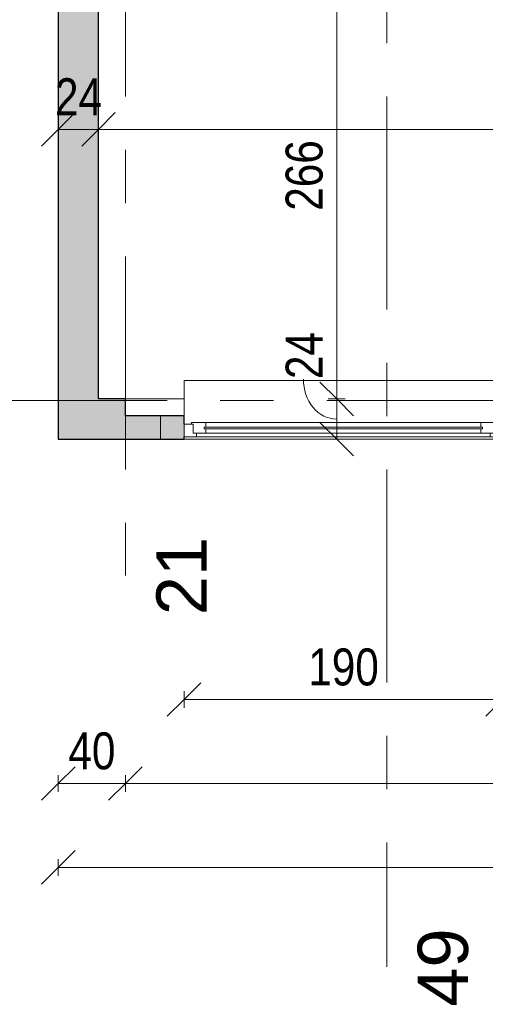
# Model space of a CAD drawing. Header units: centimetres. Extents: x -1743 to 21705, y -8842 to 3590.
# Tile 2 of 45: x -1276 to -998, y -228 to 358. Entities that reach past the tile are written whole.
import ezdxf

# ---------------------------------------------------------------- set-up
doc = ezdxf.new("R2010")
doc.units = ezdxf.units.CM
doc.linetypes.add('Oś', pattern=[222.25, 127, -31.75, 31.75, -31.75])
for name, color, linetype, lineweight in [('A-ANNO-DIMS', 211, 'Continuous', 13), ('A-ANNO-DIMS-100', 211, 'Continuous', 13), ('A-GLAZ', 151, 'Continuous', 13), ('A-WALL', 113, 'Continuous', 13), ('S-GRID', 1, 'Continuous', 13), ('S-GRID-IDEN', 1, 'Continuous', 13)]:
    doc.layers.add(name, color=color, linetype=linetype, lineweight=lineweight)
doc.styles.add('Arial Narrow_2', font='ARIALN.TTF', dxfattribs={"height": 22})
doc.styles.add('Arial_1', font='arial.ttf', dxfattribs={"height": 30})
doc.dimstyles.new('Diagonal_1_100__0_1_', dxfattribs={"dimscale": 30.48, "dimtxt": 22.515481, "dimasz": 0.656168, "dimexe": 0.164042, "dimexo": 0.0625, "dimgap": 0.065617, "dimtad": 1, "dimdec": 1, "dimrnd": 0.1, "dimdsep": 46, "dimtxsty": 'Arial Narrow_2', "dimblk1": 'OBLIQUE', "dimblk2": 'OBLIQUE', "dimsah": 1, "dimcen": 0.09, "dimazin": 0, "dimtfac": 1, "dimtdec": 4, "dimtix": 1, "dimtmove": 1, "dimatfit": 3, "dimfxl": 0.164042, "dimfxlon": 1, "dimtvp": 1, "dimtolj": 1, "dimtzin": 0, "dimarcsym": 2})
doc.dimstyles.new('Diagonal_1_100__0_1__1', dxfattribs={"dimscale": 30.48, "dimtxt": 22.515481, "dimasz": 0.656168, "dimexe": 0.164042, "dimexo": 0.0625, "dimgap": 0.065617, "dimtad": 1, "dimdec": 1, "dimrnd": 0.1, "dimdsep": 46, "dimtxsty": 'Arial Narrow_2', "dimblk1": 'OBLIQUE', "dimblk2": 'OBLIQUE', "dimsah": 1, "dimcen": 0.09, "dimazin": 0, "dimtfac": 1, "dimtdec": 4, "dimtix": 1, "dimtmove": 0, "dimatfit": 3, "dimfxl": 0.164042, "dimfxlon": 1, "dimtvp": 1, "dimtolj": 1, "dimtzin": 0, "dimarcsym": 2})

# ---------------------------------------------------------------- blocks, each defined once
blk = doc.blocks.new('Pawilon E_rvt-1-5_piętro III __10_50 m_ - stan istniejący')
at = {"layer": 'S-GRID', "linetype": 'Oś'}
for p, q in [((-1056.62, 534.83), (-1056.62, -206.1)), ((368.01, 131.33), (-1702.93, 131.33))]:
    blk.add_line(p, q, dxfattribs=at)
at = {"layer": 'S-GRID-IDEN', "insert": (-1023.12, -206.43), "char_height": 30, "width": 48.3, "attachment_point": 5, "rotation": 90, "line_spacing_factor": 0.936439, "style": 'Arial_1'}
blk.add_mtext('\\pxqc,t4.23333,8.46667,12.7,16.93333,21.16667,25.4,29.63333,33.86667,38.1,42.33333,46.56667,50.8,55.03333,59.26667,63.5,67.73333,71.96667,76.2,80.43333,84.66667,88.9,93.13333,97.36667,101.6,105.83333,110.06667,114.3,118.53333,122.76667,127,131.23333,135.46667;{49}', dxfattribs=at)
blk = doc.blocks.new('Okno - automatyczna etykieta - 190x181  _nietypowy podział_-2208509-5_piętro III __10_50 m_ - stan istniejący')
at = {"layer": 'A-GLAZ'}
for p, q in [((-87.5, 5.5), (-95, 5.5)), ((-95, 5.5), (-95, -2)), ((-95, 5.5), (95, 5.5)), ((-82, 3.5), (-89.5, 3.5)), ((-89.5, 3.5), (-89.5, -2)), ((-89.5, -2), (-89.5, 3.5)), ((-89.5, 3.5), (-87.5, 3.5)), ((-87.5, 3.5), (-87.5, 5.5)), ((87.5, 5.5), (-87.5, 5.5)), ((83, 0.75), (-83, 0.75)), ((-83, 0.75), (-83, -0.25)), ((-83, -0.25), (-83, 0.75)), ((-83, 0.75), (-82, 0.75)), ((-82, 0.75), (-82, 3.5)), ((82, 3.5), (-82, 3.5)), ((89.5, 3.5), (82, 3.5)), ((82, 3.5), (82, 0.75)), ((82, 0.75), (83, 0.75)), ((83, -0.25), (83, 0.75)), ((83, 0.75), (83, -0.25)), ((95, 5.5), (87.5, 5.5)), ((87.5, 5.5), (87.5, 3.5)), ((87.5, 3.5), (89.5, 3.5)), ((89.5, -2), (89.5, 3.5)), ((89.5, 3.5), (89.5, -2)), ((95, -2), (95, 5.5)), ((-95, -2), (-89.5, -2)), ((-89.5, -2), (-90.5, -2)), ((-90.5, -2), (-90.5, -3)), ((-90.5, -3), (-82, -3)), ((-83, -0.25), (83, -0.25)), ((-82, -0.25), (-83, -0.25)), ((-82, -3), (-82, -0.25)), ((82, -3), (-82, -3)), ((82, -0.25), (82, -3)), ((83, -0.25), (82, -0.25)), ((82, -3), (90.5, -3)), ((90.5, -2), (89.5, -2)), ((89.5, -2), (95, -2)), ((90.5, -3), (90.5, -2)), ((-95, -26), (-95, -7)), ((95, -7), (95, -26)), ((-95, -28), (-95, -26)), ((-95, -28), (95, -28)), ((95, -26), (95, -28))]:
    blk.add_line(p, q, dxfattribs=at)
blk = doc.blocks.new('DIMBLOCK1-5_piętro III __10_50 m_ - stan istniejący')
at = {"layer": 'A-ANNO-DIMS-100'}
for p, q in [((-1086.6, 132.33), (-1096.6, 142.33)), ((-1091.6, 132.33), (-1081.6, 132.33)), ((-1086.6, 132.33), (-1091.6, 132.33)), ((-1086.6, 108.33), (-1086.6, 132.33)), ((-1086.6, 132.33), (-1076.6, 122.33)), ((-1086.6, 108.33), (-1096.6, 118.33)), ((-1091.6, 108.33), (-1081.6, 108.33)), ((-1086.6, 108.33), (-1091.6, 108.33)), ((-1086.6, 108.33), (-1076.6, 98.33))]:
    blk.add_line(p, q, dxfattribs=at)
blk.add_ellipse((-1086.6, 144.15), major_axis=(0, 23.83), ratio=0.833973, start_param=1.570796, end_param=3.141593, dxfattribs=at)
at = {"layer": 'A-ANNO-DIMS-100', "color": 0, "insert": (-1117.04, 144.15), "char_height": 22, "width": 33.4516, "attachment_point": 1, "rotation": 90, "line_spacing_factor": 0.974696, "style": 'Arial Narrow_2'}
blk.add_mtext('24', dxfattribs=at)
blk = doc.blocks.new('_Oblique')
at = {"color": 0, "linetype": 'ByBlock', "lineweight": -2}
blk.add_line((-0.5, -0.5), (0.5, 0.5), dxfattribs=at)
blk = doc.blocks.new('DIMBLOCK2-5_piętro III __10_50 m_ - stan istniejący')
at = {"layer": 'A-ANNO-DIMS-100'}
for p, q in [((-1086.6, 398.33), (-1096.6, 408.33)), ((-1091.6, 398.33), (-1081.6, 398.33)), ((-1086.6, 398.33), (-1091.6, 398.33)), ((-1086.6, 132.33), (-1086.6, 398.33)), ((-1086.6, 398.33), (-1076.6, 388.33)), ((-1086.6, 132.33), (-1096.6, 142.33)), ((-1091.6, 132.33), (-1081.6, 132.33)), ((-1086.6, 132.33), (-1091.6, 132.33)), ((-1086.6, 132.33), (-1076.6, 122.33))]:
    blk.add_line(p, q, dxfattribs=at)
at = {"layer": 'A-ANNO-DIMS-100', "color": 0, "insert": (-1117.04, 244.42), "char_height": 22, "width": 50.1774, "attachment_point": 1, "rotation": 90, "line_spacing_factor": 0.974696, "style": 'Arial Narrow_2'}
blk.add_mtext('266', dxfattribs=at)
blk = doc.blocks.new('DIMBLOCK30-5_piętro III __10_50 m_ - stan istniejący')
at = {"layer": 'A-ANNO-DIMS-100'}
for p, q in [((-1228.62, 292.9), (-1218.62, 302.9)), ((-567.62, 292.9), (-557.62, 302.9)), ((-1228.62, 287.9), (-1228.62, 297.9)), ((-567.62, 287.9), (-567.62, 297.9)), ((-1228.62, 292.9), (-1238.62, 282.9)), ((-567.62, 292.9), (-1228.62, 292.9)), ((-1228.62, 292.9), (-1228.62, 287.9)), ((-567.62, 292.9), (-577.62, 282.9)), ((-567.62, 292.9), (-567.62, 287.9))]:
    blk.add_line(p, q, dxfattribs=at)
at = {"layer": 'A-ANNO-DIMS-100', "color": 0, "insert": (-919.03, 323.33), "char_height": 22, "width": 50.1774, "attachment_point": 1, "line_spacing_factor": 0.974696, "style": 'Arial Narrow_2'}
blk.add_mtext('661', dxfattribs=at)
blk = doc.blocks.new('DIMBLOCK31-5_piętro III __10_50 m_ - stan istniejący')
at = {"layer": 'A-ANNO-DIMS-100'}
for p, q in [((-1252.62, 292.9), (-1242.62, 302.9)), ((-1228.62, 292.9), (-1218.62, 302.9)), ((-1252.62, 287.9), (-1252.62, 297.9)), ((-1228.62, 287.9), (-1228.62, 297.9)), ((-1252.62, 292.9), (-1262.62, 282.9)), ((-1228.62, 292.9), (-1252.62, 292.9)), ((-1252.62, 292.9), (-1252.62, 287.9)), ((-1228.62, 292.9), (-1238.62, 282.9)), ((-1228.62, 292.9), (-1228.62, 287.9))]:
    blk.add_line(p, q, dxfattribs=at)
at = {"layer": 'A-ANNO-DIMS-100', "color": 0, "insert": (-1254.56, 323.33), "char_height": 22, "width": 33.4516, "attachment_point": 1, "line_spacing_factor": 0.974696, "style": 'Arial Narrow_2'}
blk.add_mtext('24', dxfattribs=at)
blk = doc.blocks.new('DIMBLOCK60-5_piętro III __10_50 m_ - stan istniejący')
at = {"layer": 'A-ANNO-DIMS-100'}
for p, q in [((-1252.62, -146.77), (-1242.62, -136.77)), ((1227.38, -146.77), (1237.38, -136.77)), ((-1252.62, -141.77), (-1252.62, -151.77)), ((-1252.62, -146.77), (-1252.62, -141.77)), ((1227.38, -141.77), (1227.38, -151.77)), ((1227.38, -146.77), (1227.38, -141.77)), ((-1252.62, -146.77), (-1262.62, -156.77)), ((-1252.62, -146.77), (1227.38, -146.77)), ((1227.38, -146.77), (1217.38, -156.77))]:
    blk.add_line(p, q, dxfattribs=at)
at = {"layer": 'A-ANNO-DIMS-100', "color": 0, "insert": (-40.5, -116.33), "char_height": 22, "width": 66.9031, "attachment_point": 1, "line_spacing_factor": 0.974696, "style": 'Arial Narrow_2'}
blk.add_mtext('2480', dxfattribs=at)
blk = doc.blocks.new('DIMBLOCK93-5_piętro III __10_50 m_ - stan istniejący')
at = {"layer": 'A-ANNO-DIMS-100'}
for p, q in [((-1177.62, -46.77), (-1167.62, -36.77)), ((-987.62, -46.77), (-977.62, -36.77)), ((-1177.62, -46.77), (-1187.62, -56.77)), ((-1177.62, -41.77), (-1177.62, -51.77)), ((-1177.62, -46.77), (-1177.62, -41.77)), ((-987.62, -46.77), (-1177.62, -46.77)), ((-987.62, -46.77), (-997.62, -56.77)), ((-987.62, -41.77), (-987.62, -51.77)), ((-987.62, -46.77), (-987.62, -41.77))]:
    blk.add_line(p, q, dxfattribs=at)
at = {"layer": 'A-ANNO-DIMS-100', "color": 0, "insert": (-1103.53, -16.33), "char_height": 22, "width": 50.1774, "attachment_point": 1, "line_spacing_factor": 0.974696, "style": 'Arial Narrow_2'}
blk.add_mtext('190', dxfattribs=at)
blk = doc.blocks.new('DIMBLOCK99-5_piętro III __10_50 m_ - stan istniejący')
at = {"layer": 'A-ANNO-DIMS-100'}
for p, q in [((-1212.62, -96.77), (-1202.62, -86.77)), ((-692.62, -96.77), (-682.62, -86.77)), ((-1212.62, -91.77), (-1212.62, -101.77)), ((-1212.62, -96.77), (-1212.62, -91.77)), ((-692.62, -91.77), (-692.62, -101.77)), ((-692.62, -96.77), (-692.62, -91.77)), ((-1212.62, -96.77), (-1222.62, -106.77)), ((-692.62, -96.77), (-1212.62, -96.77)), ((-692.62, -96.77), (-702.62, -106.77))]:
    blk.add_line(p, q, dxfattribs=at)
at = {"layer": 'A-ANNO-DIMS-100', "color": 0, "insert": (-973.53, -66.33), "char_height": 22, "width": 50.1774, "attachment_point": 1, "line_spacing_factor": 0.974696, "style": 'Arial Narrow_2'}
blk.add_mtext('520', dxfattribs=at)
blk = doc.blocks.new('DIMBLOCK100-5_piętro III __10_50 m_ - stan istniejący')
at = {"layer": 'A-ANNO-DIMS-100'}
for p, q in [((-1252.62, -96.77), (-1242.62, -86.77)), ((-1212.62, -96.77), (-1202.62, -86.77)), ((-1252.62, -91.77), (-1252.62, -101.77)), ((-1252.62, -96.77), (-1252.62, -91.77)), ((-1212.62, -91.77), (-1212.62, -101.77)), ((-1212.62, -96.77), (-1212.62, -91.77)), ((-1252.62, -96.77), (-1262.62, -106.77)), ((-1212.62, -96.77), (-1252.62, -96.77)), ((-1212.62, -96.77), (-1222.62, -106.77))]:
    blk.add_line(p, q, dxfattribs=at)
at = {"layer": 'A-ANNO-DIMS-100', "color": 0, "insert": (-1246.56, -66.33), "char_height": 22, "width": 33.4516, "attachment_point": 1, "line_spacing_factor": 0.974696, "style": 'Arial Narrow_2'}
blk.add_mtext('40', dxfattribs=at)

msp = doc.modelspace()

# ---------------------------------------------------------------- hatches: boundary and pattern name
at = {"layer": 'A-WALL'}
for points in [[(-1252.62, 132.33), (-1228.62, 132.33), (-1228.62, 393.33), (-1252.62, 393.33), (-1252.62, 234.47)], [(-1252.62, 108.33), (-1212.62, 108.33), (-1212.62, 132.33), (-1252.62, 132.33)], [(-1191.62, 108.33), (-1177.62, 108.33), (-1177.62, 122.33), (-1191.62, 122.33), (-1191.62, 109.83)]]:
    msp.add_hatch(color=9, dxfattribs=at).paths.add_polyline_path(points, flags=0)
h = msp.add_hatch(color=9, dxfattribs=at)
h.paths.add_polyline_path([(-1212.62, 108.33), (-1191.62, 108.33), (-1191.62, 122.33), (-1212.62, 122.33)], flags=0)
h.paths.add_polyline_path([(-983.5, 108.33), (-917.62, 108.33), (-917.62, 122.33), (-987.62, 122.33), (-987.62, 108.33)], flags=0)
h.paths.add_polyline_path([(-713.62, 108.33), (-692.62, 108.33), (-692.62, 122.33), (-713.62, 122.33)], flags=0)

# ---------------------------------------------------------------- linework, layer by layer
at = {"layer": 'A-WALL', "color": 7, "lineweight": 25}
for p, q in [((-1252.62, 423.33), (-1252.62, 108.33)), ((-1228.62, 132.33), (-1228.62, 423.33)), ((-1212.62, 132.33), (-1228.62, 132.33)), ((-1212.62, 122.33), (-1212.62, 132.33)), ((-1177.62, 122.33), (-1212.62, 122.33)), ((-1177.62, 117.33), (-1177.62, 122.33)), ((-1252.62, 108.33), (-1177.62, 108.33)), ((-1177.62, 108.33), (-1177.62, 109.83))]:
    msp.add_line(p, q, dxfattribs=at)
at = {"layer": 'A-WALL'}
for p, q in [((-1212.62, 132.33), (-1177.62, 132.33)), ((-1212.62, 108.33), (-1212.62, 122.33)), ((-1191.62, 108.33), (-1191.62, 122.33)), ((-987.62, 108.33), (-1177.62, 108.33))]:
    msp.add_line(p, q, dxfattribs=at)
at = {"layer": 'S-GRID', "linetype": 'Oś'}
msp.add_line((-1212.62, 2884.27), (-1212.62, 27.13), dxfattribs=at)

# ---------------------------------------------------------------- block references
at = {"lineweight": 5}
msp.add_blockref('Pawilon E_rvt-1-5_piętro III __10_50 m_ - stan istniejący', (0, 0), dxfattribs=at)
at = {"layer": 'A-GLAZ', "rotation": 180}
msp.add_blockref('Okno - automatyczna etykieta - 190x181  _nietypowy podział_-2208509-5_piętro III __10_50 m_ - stan istniejący', (-1082.62, 115.33), dxfattribs=at)

# ---------------------------------------------------------------- texts
at = {"layer": 'S-GRID-IDEN', "insert": (-1179.12, 26.79), "char_height": 30, "width": 48.3, "attachment_point": 5, "rotation": 90, "line_spacing_factor": 0.936439, "style": 'Arial_1'}
msp.add_mtext('\\pxqc,t4.23333,8.46667,12.7,16.93333,21.16667,25.4,29.63333,33.86667,38.1,42.33333,46.56667,50.8,55.03333,59.26667,63.5,67.73333,71.96667,76.2,80.43333,84.66667,88.9,93.13333,97.36667,101.6,105.83333,110.06667,114.3,118.53333,122.76667,127,131.23333,135.46667;{21}', dxfattribs=at)

# ---------------------------------------------------------------- dimensions: what is measured, and where the dimension line sits
at = {"layer": 'A-ANNO-DIMS'}
for base, p1, p2, angle, override, picture, middle in [((-1086.6, 398.33), (-1091.6, 132.33), (-1091.6, 398.33), 90, {"dimpost": '<>', "dimfxl": 266}, 'DIMBLOCK2-5_piętro III __10_50 m_ - stan istniejący', (-1099.84, 265.33)), ((-1177.62, -46.77), (-987.62, -41.77), (-1177.62, -41.77), 0, {"dimpost": '<>', "dimfxl": 190}, 'DIMBLOCK93-5_piętro III __10_50 m_ - stan istniejący', (-1082.62, -33.53))]:
    dim = msp.add_linear_dim(base=base, p1=p1, p2=p2, angle=angle, dimstyle='Diagonal_1_100__0_1__1', override=override, dxfattribs=at)
    dim.commit()
    dim.dimension.update_dxf_attribs({"geometry": picture, "text_midpoint": middle})
for base, p1, p2, override, picture, middle in [((-1252.62, 292.9), (-1228.62, 287.9), (-1252.62, 287.9), {"dimpost": '<>', "dimfxl": 24}, 'DIMBLOCK31-5_piętro III __10_50 m_ - stan istniejący', (-1240.62, 305.94)), ((-1228.62, 292.9), (-567.62, 287.9), (-1228.62, 287.9), {"dimpost": '<>', "dimfxl": 661}, 'DIMBLOCK30-5_piętro III __10_50 m_ - stan istniejący', (-898.12, 306.13)), ((-1252.62, -96.77), (-1212.62, -91.77), (-1252.62, -91.77), {"dimpost": '<>', "dimfxl": 40}, 'DIMBLOCK100-5_piętro III __10_50 m_ - stan istniejący', (-1232.62, -83.53)), ((-1212.62, -96.77), (-692.62, -91.77), (-1212.62, -91.77), {"dimpost": '<>', "dimfxl": 520}, 'DIMBLOCK99-5_piętro III __10_50 m_ - stan istniejący', (-952.62, -83.53)), ((1227.38, -146.77), (-1252.62, -141.77), (1227.38, -141.77), {"dimpost": '<>', "dimfxl": 2480}, 'DIMBLOCK60-5_piętro III __10_50 m_ - stan istniejący', (-12.62, -133.53))]:
    dim = msp.add_linear_dim(base=base, p1=p1, p2=p2, dimstyle='Diagonal_1_100__0_1__1', override=override, dxfattribs=at)
    dim.commit()
    dim.dimension.update_dxf_attribs({"geometry": picture, "text_midpoint": middle})
dim = msp.add_linear_dim(base=(-1086.6, 132.33), p1=(-1091.6, 108.33), p2=(-1091.6, 132.33), angle=90, dimstyle='Diagonal_1_100__0_1_', override={"dimpost": '<>', "dimfxl": 24}, dxfattribs=at)
dim.commit()
dim.dimension.update_dxf_attribs({"geometry": 'DIMBLOCK1-5_piętro III __10_50 m_ - stan istniejący', "text_midpoint": (-1102.37, 160.88), "dimtype": 160, "text_rotation": 90})

doc.saveas('drawing.dxf')
